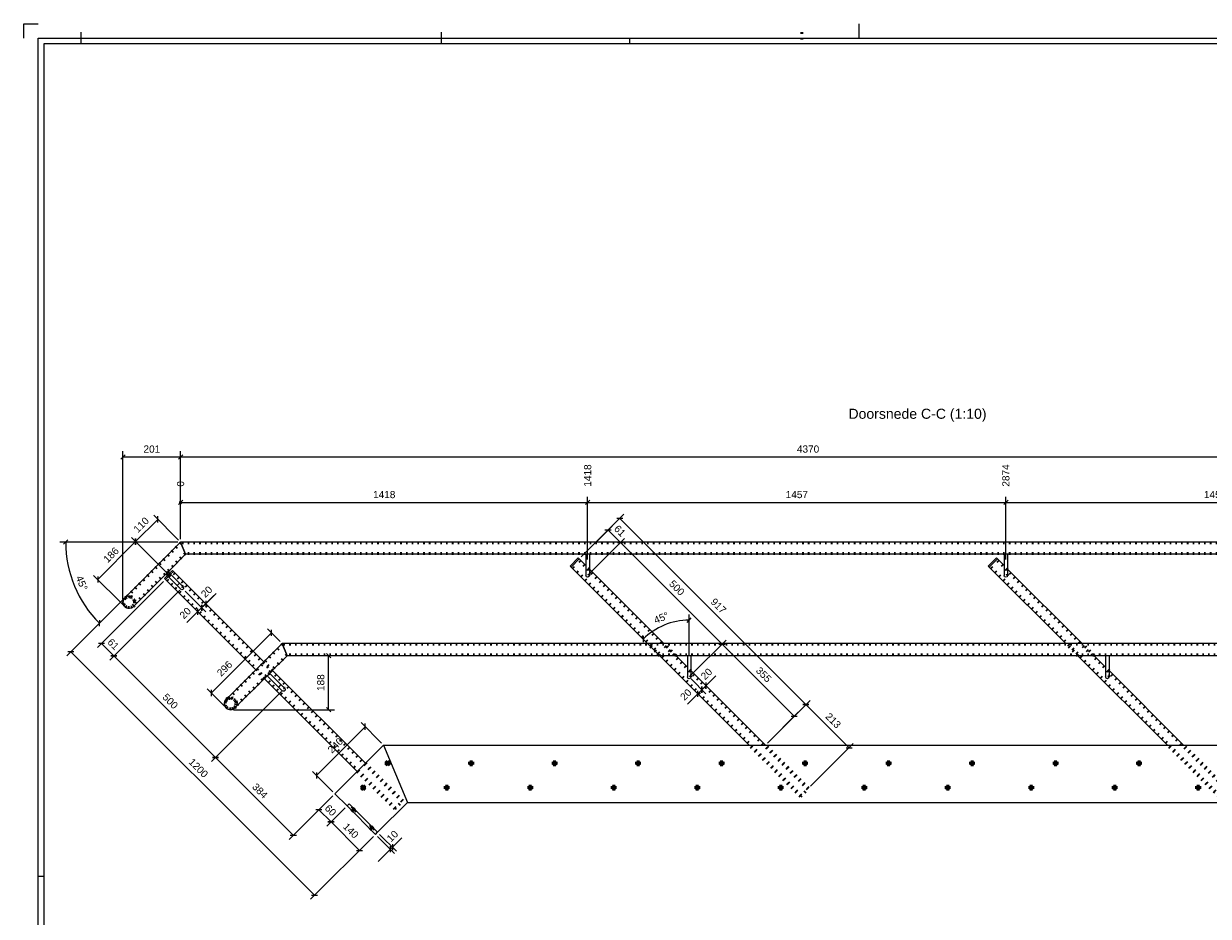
# Model space of a CAD drawing. Header units: millimetres. Extents: x -46 to 795, y -465 to 129.
# Tile 3 of 9: x -46 to 367, y -182 to 129. Entities that reach past the tile are written whole.
import ezdxf
from ezdxf.enums import TextEntityAlignment as Align

# ---------------------------------------------------------------- set-up
doc = ezdxf.new("R2010")
doc.units = ezdxf.units.MM
doc.linetypes.add('DOT', pattern=[2, 0.5, -1.5])
doc.linetypes.add('STRICHPUNKT2', pattern=[18.5, 10, -4, 0.5, -4])
doc.layers.get('0').update_dxf_attribs({"linetype": 'CONTINUOUS'})
for name, color, linetype in [('DIM49', 4, 'CONTINUOUS'), ('TXT_DIM49', 2, 'CONTINUOUS'), ('TXT_YELLOW', 2, 'CONTINUOUS')]:
    doc.layers.add(name, color=color, linetype=linetype)
doc.layers.add('LE_ALL', color=7, linetype='CONTINUOUS', lineweight=50)
doc.styles.add('ARIAL', font='arial.ttf')

# ---------------------------------------------------------------- blocks, each defined once
blk = doc.blocks.new('DINA1_00002', base_point=(-38.96, -457.66))
for p, q in [((245.04, 124.34), (245.04, 129.34)), ((-25.96, 122.34), (-25.96, 126.34)), ((99.54, 122.34), (99.54, 126.34)), ((165.04, 124.34), (165.04, 122.34)), ((-38.96, 122.34), (-38.96, -457.66)), ((788.04, 122.34), (-38.96, 122.34)), ((-40.96, -167.66), (-38.96, -167.66))]:
    blk.add_line(p, q)
for points in [[(-45.96, 124.34), (-45.96, 129.34), (-40.96, 129.34)], [(-40.96, -459.66), (-40.96, 124.34), (790.04, 124.34)]]:
    blk.add_lwpolyline(points)
at = {"layer": 'LE_ALL', "linetype": 'DOT'}
blk.add_line((225.04, 126.34), (225.04, 122.34), dxfattribs=at)
blk = doc.blocks.new('_ZBL0024_00001')
blk.add_blockref('DINA1_00002', (-38.96, -457.66))
blk = doc.blocks.new('Brede Strip 10x200_00441', base_point=(508.51, -136.13))
for p, q in [((79.39, -121.98), (516.41, -121.98)), ((79.39, -121.98), (87.68, -141.98)), ((87.68, -141.98), (508.12, -141.98))]:
    blk.add_line(p, q)
for centre in [(109.89, -128.35), (138.97, -128.35), (168.04, -128.35), (197.12, -128.35), (226.2, -128.35), (255.28, -128.35), (284.36, -128.35), (313.44, -128.35), (342.52, -128.35), (101.4, -136.83), (130.48, -136.83), (159.56, -136.83), (188.64, -136.83), (217.72, -136.83), (246.8, -136.83), (275.88, -136.83), (304.95, -136.83), (334.03, -136.83), (363.11, -136.83)]:
    blk.add_circle(centre, 0.7)
blk = doc.blocks.new('_00443', base_point=(109.89, -128.35))
at = {"layer": 'LE_ALL', "color": 1, "linetype": 'STRICHPUNKT2'}
for p, q in [((109.89, -128.35), (109.89, -127.35)), ((109.89, -128.35), (109.89, -127.35)), ((138.97, -128.35), (138.97, -127.35)), ((138.97, -128.35), (138.97, -127.35)), ((168.04, -128.35), (168.04, -127.35)), ((168.04, -128.35), (168.04, -127.35)), ((197.12, -128.35), (197.12, -127.35)), ((197.12, -128.35), (197.12, -127.35)), ((226.2, -128.35), (226.2, -127.35)), ((226.2, -128.35), (226.2, -127.35)), ((255.28, -128.35), (255.28, -127.35)), ((255.28, -128.35), (255.28, -127.35)), ((284.36, -128.35), (284.36, -127.35)), ((284.36, -128.35), (284.36, -127.35)), ((313.44, -128.35), (313.44, -127.35)), ((313.44, -128.35), (313.44, -127.35)), ((342.52, -128.35), (342.52, -127.35)), ((342.52, -128.35), (342.52, -127.35)), ((371.6, -128.35), (371.6, -127.35)), ((371.6, -128.35), (371.6, -127.35)), ((400.68, -128.35), (400.68, -127.35)), ((400.68, -128.35), (400.68, -127.35)), ((429.76, -128.35), (429.76, -127.35)), ((429.76, -128.35), (429.76, -127.35)), ((458.84, -128.35), (458.84, -127.35)), ((458.84, -128.35), (458.84, -127.35)), ((487.91, -128.35), (487.91, -127.35)), ((487.91, -128.35), (487.91, -127.35)), ((109.89, -128.35), (108.89, -128.35)), ((109.89, -128.35), (108.89, -128.35)), ((109.89, -128.35), (110.89, -128.35)), ((109.89, -128.35), (109.89, -129.35)), ((109.89, -128.35), (110.89, -128.35)), ((109.89, -128.35), (109.89, -129.35)), ((138.97, -128.35), (137.97, -128.35)), ((138.97, -128.35), (137.97, -128.35)), ((138.97, -128.35), (139.97, -128.35)), ((138.97, -128.35), (138.97, -129.35)), ((138.97, -128.35), (139.97, -128.35)), ((138.97, -128.35), (138.97, -129.35)), ((168.04, -128.35), (167.04, -128.35)), ((168.04, -128.35), (167.04, -128.35)), ((168.04, -128.35), (169.04, -128.35)), ((168.04, -128.35), (168.04, -129.35)), ((168.04, -128.35), (169.04, -128.35)), ((168.04, -128.35), (168.04, -129.35)), ((197.12, -128.35), (196.12, -128.35)), ((197.12, -128.35), (196.12, -128.35)), ((197.12, -128.35), (198.12, -128.35)), ((197.12, -128.35), (197.12, -129.35)), ((197.12, -128.35), (198.12, -128.35)), ((197.12, -128.35), (197.12, -129.35)), ((226.2, -128.35), (225.2, -128.35)), ((226.2, -128.35), (225.2, -128.35)), ((226.2, -128.35), (227.2, -128.35)), ((226.2, -128.35), (226.2, -129.35)), ((226.2, -128.35), (227.2, -128.35)), ((226.2, -128.35), (226.2, -129.35)), ((255.28, -128.35), (254.28, -128.35)), ((255.28, -128.35), (254.28, -128.35)), ((255.28, -128.35), (256.28, -128.35)), ((255.28, -128.35), (255.28, -129.35)), ((255.28, -128.35), (256.28, -128.35)), ((255.28, -128.35), (255.28, -129.35)), ((284.36, -128.35), (283.36, -128.35)), ((284.36, -128.35), (283.36, -128.35)), ((284.36, -128.35), (285.36, -128.35)), ((284.36, -128.35), (284.36, -129.35)), ((284.36, -128.35), (285.36, -128.35)), ((284.36, -128.35), (284.36, -129.35)), ((313.44, -128.35), (312.44, -128.35)), ((313.44, -128.35), (312.44, -128.35)), ((313.44, -128.35), (314.44, -128.35)), ((313.44, -128.35), (313.44, -129.35)), ((313.44, -128.35), (314.44, -128.35)), ((313.44, -128.35), (313.44, -129.35)), ((342.52, -128.35), (341.52, -128.35)), ((342.52, -128.35), (341.52, -128.35)), ((342.52, -128.35), (343.52, -128.35)), ((342.52, -128.35), (342.52, -129.35)), ((342.52, -128.35), (343.52, -128.35)), ((342.52, -128.35), (342.52, -129.35)), ((371.6, -128.35), (370.6, -128.35)), ((371.6, -128.35), (370.6, -128.35)), ((371.6, -128.35), (372.6, -128.35)), ((371.6, -128.35), (371.6, -129.35)), ((371.6, -128.35), (372.6, -128.35)), ((371.6, -128.35), (371.6, -129.35)), ((400.68, -128.35), (399.68, -128.35)), ((400.68, -128.35), (399.68, -128.35)), ((400.68, -128.35), (401.68, -128.35)), ((400.68, -128.35), (400.68, -129.35)), ((400.68, -128.35), (401.68, -128.35)), ((400.68, -128.35), (400.68, -129.35)), ((429.76, -128.35), (428.76, -128.35)), ((429.76, -128.35), (428.76, -128.35)), ((429.76, -128.35), (430.76, -128.35)), ((429.76, -128.35), (429.76, -129.35)), ((429.76, -128.35), (430.76, -128.35)), ((429.76, -128.35), (429.76, -129.35)), ((458.84, -128.35), (457.84, -128.35)), ((458.84, -128.35), (457.84, -128.35)), ((458.84, -128.35), (459.84, -128.35)), ((458.84, -128.35), (458.84, -129.35)), ((458.84, -128.35), (459.84, -128.35)), ((458.84, -128.35), (458.84, -129.35)), ((487.91, -128.35), (486.91, -128.35)), ((487.91, -128.35), (486.91, -128.35)), ((487.91, -128.35), (488.91, -128.35)), ((487.91, -128.35), (487.91, -129.35)), ((487.91, -128.35), (488.91, -128.35)), ((487.91, -128.35), (487.91, -129.35)), ((101.4, -136.83), (101.4, -135.83)), ((101.4, -136.83), (101.4, -135.83)), ((130.48, -136.83), (130.48, -135.83)), ((130.48, -136.83), (130.48, -135.83)), ((159.56, -136.83), (159.56, -135.83)), ((159.56, -136.83), (159.56, -135.83)), ((188.64, -136.83), (188.64, -135.83)), ((188.64, -136.83), (188.64, -135.83)), ((217.72, -136.83), (217.72, -135.83)), ((217.72, -136.83), (217.72, -135.83)), ((246.8, -136.83), (246.8, -135.83)), ((246.8, -136.83), (246.8, -135.83)), ((275.88, -136.83), (275.88, -135.83)), ((275.88, -136.83), (275.88, -135.83)), ((304.95, -136.83), (304.95, -135.83)), ((304.95, -136.83), (304.95, -135.83)), ((334.03, -136.83), (334.03, -135.83)), ((334.03, -136.83), (334.03, -135.83)), ((363.11, -136.83), (363.11, -135.83)), ((363.11, -136.83), (363.11, -135.83)), ((392.19, -136.83), (392.19, -135.83)), ((392.19, -136.83), (392.19, -135.83)), ((421.27, -136.83), (421.27, -135.83)), ((421.27, -136.83), (421.27, -135.83)), ((450.35, -136.83), (450.35, -135.83)), ((450.35, -136.83), (450.35, -135.83)), ((479.43, -136.83), (479.43, -135.83)), ((479.43, -136.83), (479.43, -135.83)), ((508.51, -136.83), (508.51, -135.83)), ((508.51, -136.83), (508.51, -135.83)), ((101.4, -136.83), (100.4, -136.83)), ((101.4, -136.83), (100.4, -136.83)), ((101.4, -136.83), (102.4, -136.83)), ((101.4, -136.83), (101.4, -137.83)), ((101.4, -136.83), (102.4, -136.83)), ((101.4, -136.83), (101.4, -137.83)), ((130.48, -136.83), (129.48, -136.83)), ((130.48, -136.83), (129.48, -136.83)), ((130.48, -136.83), (131.48, -136.83)), ((130.48, -136.83), (130.48, -137.83)), ((130.48, -136.83), (131.48, -136.83)), ((130.48, -136.83), (130.48, -137.83)), ((159.56, -136.83), (158.56, -136.83)), ((159.56, -136.83), (158.56, -136.83)), ((159.56, -136.83), (160.56, -136.83)), ((159.56, -136.83), (159.56, -137.83)), ((159.56, -136.83), (160.56, -136.83)), ((159.56, -136.83), (159.56, -137.83)), ((188.64, -136.83), (187.64, -136.83)), ((188.64, -136.83), (187.64, -136.83)), ((188.64, -136.83), (189.64, -136.83)), ((188.64, -136.83), (188.64, -137.83)), ((188.64, -136.83), (189.64, -136.83)), ((188.64, -136.83), (188.64, -137.83)), ((217.72, -136.83), (216.72, -136.83)), ((217.72, -136.83), (216.72, -136.83)), ((217.72, -136.83), (218.72, -136.83)), ((217.72, -136.83), (217.72, -137.83)), ((217.72, -136.83), (218.72, -136.83)), ((217.72, -136.83), (217.72, -137.83)), ((246.8, -136.83), (245.8, -136.83)), ((246.8, -136.83), (245.8, -136.83)), ((246.8, -136.83), (247.8, -136.83)), ((246.8, -136.83), (246.8, -137.83)), ((246.8, -136.83), (247.8, -136.83)), ((246.8, -136.83), (246.8, -137.83)), ((275.88, -136.83), (274.88, -136.83)), ((275.88, -136.83), (274.88, -136.83)), ((275.88, -136.83), (276.88, -136.83)), ((275.88, -136.83), (275.88, -137.83)), ((275.88, -136.83), (276.88, -136.83)), ((275.88, -136.83), (275.88, -137.83)), ((304.95, -136.83), (303.95, -136.83)), ((304.95, -136.83), (303.95, -136.83)), ((304.95, -136.83), (305.95, -136.83)), ((304.95, -136.83), (304.95, -137.83)), ((304.95, -136.83), (305.95, -136.83)), ((304.95, -136.83), (304.95, -137.83)), ((334.03, -136.83), (333.03, -136.83)), ((334.03, -136.83), (333.03, -136.83)), ((334.03, -136.83), (335.03, -136.83)), ((334.03, -136.83), (334.03, -137.83)), ((334.03, -136.83), (335.03, -136.83)), ((334.03, -136.83), (334.03, -137.83)), ((363.11, -136.83), (362.11, -136.83)), ((363.11, -136.83), (362.11, -136.83)), ((363.11, -136.83), (364.11, -136.83)), ((363.11, -136.83), (363.11, -137.83)), ((363.11, -136.83), (364.11, -136.83)), ((363.11, -136.83), (363.11, -137.83)), ((392.19, -136.83), (391.19, -136.83)), ((392.19, -136.83), (391.19, -136.83)), ((392.19, -136.83), (393.19, -136.83)), ((392.19, -136.83), (392.19, -137.83)), ((392.19, -136.83), (393.19, -136.83)), ((392.19, -136.83), (392.19, -137.83)), ((421.27, -136.83), (420.27, -136.83)), ((421.27, -136.83), (420.27, -136.83)), ((421.27, -136.83), (422.27, -136.83)), ((421.27, -136.83), (421.27, -137.83)), ((421.27, -136.83), (422.27, -136.83)), ((421.27, -136.83), (421.27, -137.83)), ((450.35, -136.83), (449.35, -136.83)), ((450.35, -136.83), (449.35, -136.83)), ((450.35, -136.83), (451.35, -136.83)), ((450.35, -136.83), (450.35, -137.83)), ((450.35, -136.83), (451.35, -136.83)), ((450.35, -136.83), (450.35, -137.83)), ((479.43, -136.83), (478.43, -136.83)), ((479.43, -136.83), (478.43, -136.83)), ((479.43, -136.83), (480.43, -136.83)), ((479.43, -136.83), (479.43, -137.83)), ((479.43, -136.83), (480.43, -136.83)), ((479.43, -136.83), (479.43, -137.83)), ((508.51, -136.83), (507.51, -136.83)), ((508.51, -136.83), (507.51, -136.83)), ((508.51, -136.83), (509.51, -136.83)), ((508.51, -136.83), (508.51, -137.83)), ((508.51, -136.83), (509.51, -136.83)), ((508.51, -136.83), (508.51, -137.83))]:
    blk.add_line(p, q, dxfattribs=at)
blk = doc.blocks.new('_00442')
blk.add_blockref('_00443', (109.89, -128.35))
blk = doc.blocks.new('Brede Strip 10x200_00440')
for name, p in [('Brede Strip 10x200_00441', (508.51, -136.13)), ('_00442', (0, 0))]:
    blk.add_blockref(name, p)
blk = doc.blocks.new('_D71', base_point=(58.66, -144.24))
at = {"layer": 'DIM49', "color": 1}
for p, q in [((61.72, -139.66), (55.42, -145.96)), ((65.96, -143.9), (59.66, -150.2)), ((57.89, -144.54), (55.77, -144.54)), ((56.83, -144.54), (61.08, -148.78)), ((60.02, -148.78), (62.14, -148.78))]:
    blk.add_line(p, q, dxfattribs=at)
at = {"layer": 'TXT_DIM49', "style": 'ARIAL'}
blk.add_text('60', height=2.5, rotation=314.9999, dxfattribs=at).set_placement((58.66, -144.24))
blk = doc.blocks.new('_D72', base_point=(65.05, -150.64))
at = {"layer": 'DIM49', "color": 1}
for p, q in [((65.96, -143.9), (59.66, -150.2)), ((62.14, -148.78), (60.02, -148.78)), ((61.08, -148.78), (70.98, -158.68)), ((75.86, -153.8), (69.56, -160.1)), ((69.92, -158.68), (72.04, -158.68))]:
    blk.add_line(p, q, dxfattribs=at)
at = {"layer": 'TXT_DIM49', "style": 'ARIAL'}
blk.add_text('140', height=2.5, rotation=314.9999, dxfattribs=at).set_placement((65.05, -150.64))
blk = doc.blocks.new('_D73', base_point=(61.42, -125.06))
at = {"layer": 'DIM49', "color": 1}
for p, q in [((78.69, -121.28), (71.59, -114.18)), ((73.01, -116.66), (73.01, -114.54)), ((56.04, -132.57), (73.01, -115.6)), ((61.72, -138.25), (54.62, -131.15)), ((56.04, -131.51), (56.04, -133.63))]:
    blk.add_line(p, q, dxfattribs=at)
at = {"layer": 'TXT_DIM49', "style": 'ARIAL'}
blk.add_text('240', height=2.5, rotation=45.0001, dxfattribs=at).set_placement((61.42, -125.06))
blk = doc.blocks.new('Brede Strip 10x200_00445', base_point=(80.31, -127.85))
for p, q in [((62.42, -138.95), (79.39, -121.98)), ((79.39, -121.98), (87.68, -141.98)), ((62.42, -138.95), (66.66, -143.2)), ((77.27, -152.39), (87.68, -141.98))]:
    blk.add_line(p, q)
for centre in [(80.81, -128.35), (72.32, -136.83)]:
    blk.add_circle(centre, 0.7)
for name, p in [('_D73', (61.42, -125.06)), ('_D71', (58.66, -144.24)), ('_D72', (65.05, -150.64))]:
    blk.add_blockref(name, p)
blk = doc.blocks.new('_00447', base_point=(72.32, -136.83))
at = {"layer": 'LE_ALL', "color": 1, "linetype": 'STRICHPUNKT2'}
for p, q in [((80.81, -128.35), (80.1, -127.64)), ((80.81, -128.35), (80.1, -127.64)), ((80.81, -128.35), (81.51, -127.64)), ((80.81, -128.35), (81.51, -127.64)), ((80.81, -128.35), (80.1, -129.05)), ((80.81, -128.35), (80.1, -129.05)), ((80.81, -128.35), (81.51, -129.05)), ((80.81, -128.35), (81.51, -129.05)), ((72.32, -136.83), (71.61, -136.13)), ((72.32, -136.83), (71.61, -136.13)), ((72.32, -136.83), (73.03, -136.13)), ((72.32, -136.83), (73.03, -136.13)), ((72.32, -136.83), (71.61, -137.54)), ((72.32, -136.83), (71.61, -137.54)), ((72.32, -136.83), (73.03, -137.54)), ((72.32, -136.83), (73.03, -137.54))]:
    blk.add_line(p, q, dxfattribs=at)
blk = doc.blocks.new('_00446')
blk.add_blockref('_00447', (72.32, -136.83))
blk = doc.blocks.new('Brede Strip 10x200_00444')
for name, p in [('Brede Strip 10x200_00445', (80.31, -127.85)), ('_00446', (0, 0))]:
    blk.add_blockref(name, p)
blk = doc.blocks.new('_D74', base_point=(11.27, -128.11))
at = {"layer": 'DIM49', "color": 1}
for p, q in [((-11.29, -71.25), (-30.92, -90.87)), ((-28.44, -89.46), (-30.56, -89.46)), ((55.35, -174.31), (-29.5, -89.46)), ((75.86, -153.8), (53.94, -175.72)), ((54.29, -174.31), (56.41, -174.31))]:
    blk.add_line(p, q, dxfattribs=at)
at = {"layer": 'TXT_DIM49', "style": 'ARIAL'}
blk.add_text('1200', height=2.5, rotation=314.9999, dxfattribs=at).set_placement((11.27, -128.11))
blk = doc.blocks.new('_D75', base_point=(81.98, -155.98))
at = {"layer": 'DIM49', "color": 1}
for p, q in [((77.27, -153.8), (83.19, -159.72)), ((77.53, -162.55), (85.75, -154.33)), ((77.98, -153.1), (83.9, -159.01)), ((82.48, -156.54), (82.48, -158.66)), ((81.78, -159.37), (81.78, -157.25))]:
    blk.add_line(p, q, dxfattribs=at)
at = {"layer": 'TXT_DIM49', "style": 'ARIAL'}
blk.add_text('10', height=2.5, rotation=45.0001, dxfattribs=at).set_placement((81.98, -155.98))
blk = doc.blocks.new('Strip 80x10_00449', base_point=(75.01, -150.13))
for p, q in [((67.37, -142.49), (66.66, -143.2)), ((66.66, -143.2), (76.56, -153.1)), ((67.37, -142.49), (77.27, -152.39)), ((76.56, -153.1), (77.27, -152.39))]:
    blk.add_line(p, q)
at = {"layer": 'LE_ALL', "color": 3, "linetype": 'DOT'}
for p, q in [((68.64, -143.76), (67.94, -144.47)), ((69.63, -144.75), (68.93, -145.46)), ((75.01, -150.13), (74.3, -150.83)), ((76, -151.12), (75.29, -151.82))]:
    blk.add_line(p, q, dxfattribs=at)
for name, p in [('_D74', (11.27, -128.11)), ('_D75', (81.98, -155.98))]:
    blk.add_blockref(name, p)
blk = doc.blocks.new('_00451', base_point=(75.72, -150.41))
at = {"layer": 'LE_ALL', "color": 1, "linetype": 'STRICHPUNKT2'}
for p, q in [((69.35, -144.04), (68.22, -145.18)), ((75.72, -150.41), (74.58, -151.54))]:
    blk.add_line(p, q, dxfattribs=at)
blk = doc.blocks.new('_00450')
blk.add_blockref('_00451', (75.72, -150.41))
blk = doc.blocks.new('Strip 80x10_00448')
for name, p in [('Strip 80x10_00449', (75.01, -150.13)), ('_00450', (0, 0))]:
    blk.add_blockref(name, p)
blk = doc.blocks.new('_D82', base_point=(-27.89, -63.59))
at = {"layer": 'DIM49', "color": 1}
for p, q in [((7.68, -51.27), (-33.32, -51.27)), ((-32.06, -52.03), (-30.58, -50.51)), ((-19.59, -78.5), (-19.62, -80.62))]:
    blk.add_line(p, q, dxfattribs=at)
blk.add_ellipse((8.68, -51.27), major_axis=(-26.64, -29.84), ratio=1, start_param=5.441321, end_param=6.22672, dxfattribs=at)
at = {"layer": 'TXT_DIM49', "style": 'ARIAL'}
for s, p in [('45', (-27.89, -63.59)), ('°', (-26.42, -67.14))]:
    blk.add_text(s, height=2.5, rotation=292.4998, dxfattribs=at).set_placement(p)
blk = doc.blocks.new('Constructie buis 42.4x2.6_00458', base_point=(445.7, -51.53))
for p in [(8.68, -51.27), (445.7, -55.51)]:
    blk.add_line(p, (10.44, -55.51))
blk.add_lwpolyline([(445.7, -55.51), (445.7, -51.27), (8.68, -51.27)])
at = {"layer": 'LE_ALL', "color": 3, "linetype": 'DOT'}
for p, q in [((445.7, -51.53), (8.79, -51.53)), ((445.7, -55.25), (10.33, -55.25))]:
    blk.add_line(p, q, dxfattribs=at)
blk.add_blockref('_D82', (-27.89, -63.59))
blk = doc.blocks.new('Constructie buis 42.4x2.6_00457')
blk.add_blockref('Constructie buis 42.4x2.6_00458', (445.7, -51.53))
blk = doc.blocks.new('_D83', base_point=(151.7, -31.97))
at = {"layer": 'DIM49', "color": 1}
for p, q in [((149.7, -38.22), (151.2, -36.72)), ((150.45, -57.31), (150.45, -35.47)), ((8.68, -37.47), (150.45, -37.47))]:
    blk.add_line(p, q, dxfattribs=at)
at = {"layer": 'TXT_DIM49', "style": 'ARIAL'}
blk.add_text('1418', height=2.5, rotation=90.0002, dxfattribs=at).set_placement((151.7, -31.97))
blk = doc.blocks.new('_D84', base_point=(297.37, -31.97))
at = {"layer": 'DIM49', "color": 1}
for p, q in [((295.37, -38.22), (296.87, -36.72)), ((296.12, -57.31), (296.12, -35.47)), ((8.68, -37.47), (296.12, -37.47))]:
    blk.add_line(p, q, dxfattribs=at)
at = {"layer": 'TXT_DIM49', "style": 'ARIAL'}
blk.add_text('2874', height=2.5, rotation=90.0002, dxfattribs=at).set_placement((297.37, -31.97))
blk = doc.blocks.new('_D85', base_point=(443.03, -31.97))
at = {"layer": 'DIM49', "color": 1}
blk.add_line((8.68, -37.47), (441.78, -37.47), dxfattribs=at)
blk = doc.blocks.new('_D86', base_point=(446.95, -31.97))
at = {"layer": 'DIM49', "color": 1}
blk.add_line((8.68, -37.47), (445.7, -37.47), dxfattribs=at)
blk = doc.blocks.new('_D87', base_point=(9.93, -31.97))
at = {"layer": 'DIM49', "color": 1}
for p, q in [((8.68, -50.27), (8.68, -35.47)), ((9.05, -37.55), (8.32, -37.55)), ((9.03, -37.35), (8.33, -37.35)), ((8.43, -37.75), (8.93, -37.75)), ((8.87, -37.15), (8.5, -37.15))]:
    blk.add_line(p, q, dxfattribs=at)
blk.add_lwpolyline([(8.32, -37.57), (8.36, -37.66), (8.42, -37.74), (8.49, -37.8), (8.59, -37.84), (8.68, -37.85), (8.78, -37.84), (8.87, -37.8), (8.95, -37.74), (9.01, -37.66), (9.04, -37.57), (9.06, -37.47), (9.04, -37.38), (9.01, -37.29), (8.95, -37.21), (8.87, -37.15), (8.78, -37.11), (8.68, -37.1), (8.59, -37.11), (8.49, -37.15), (8.42, -37.21), (8.36, -37.29), (8.32, -37.38), (8.31, -37.47)], close=True, dxfattribs=at)
at = {"layer": 'TXT_DIM49', "style": 'ARIAL'}
blk.add_text('0', height=2.5, rotation=90.0002, dxfattribs=at).set_placement((9.93, -31.97))
blk = doc.blocks.new('_D88', base_point=(75.73, -35.97))
at = {"layer": 'DIM49', "color": 1}
for p, q in [((9.43, -36.72), (7.93, -38.22)), ((8.68, -50.27), (8.68, -35.47)), ((149.7, -38.22), (151.2, -36.72)), ((150.45, -57.31), (150.45, -35.47)), ((8.68, -37.47), (150.45, -37.47))]:
    blk.add_line(p, q, dxfattribs=at)
at = {"layer": 'TXT_DIM49', "style": 'ARIAL'}
blk.add_text('1418', height=2.5, dxfattribs=at).set_placement((75.73, -35.97))
blk = doc.blocks.new('_D89', base_point=(219.44, -35.97))
at = {"layer": 'DIM49', "color": 1}
for p, q in [((151.2, -36.72), (149.7, -38.22)), ((150.45, -57.31), (150.45, -35.47)), ((295.37, -38.22), (296.87, -36.72)), ((296.12, -57.31), (296.12, -35.47)), ((150.45, -37.47), (296.12, -37.47))]:
    blk.add_line(p, q, dxfattribs=at)
at = {"layer": 'TXT_DIM49', "style": 'ARIAL'}
blk.add_text('1457', height=2.5, dxfattribs=at).set_placement((219.44, -35.97))
blk = doc.blocks.new('_D90', base_point=(365.11, -35.97))
at = {"layer": 'DIM49', "color": 1}
for p, q in [((296.87, -36.72), (295.37, -38.22)), ((296.12, -57.31), (296.12, -35.47)), ((441.03, -38.22), (442.53, -36.72)), ((441.78, -57.31), (441.78, -35.47)), ((296.12, -37.47), (441.78, -37.47))]:
    blk.add_line(p, q, dxfattribs=at)
at = {"layer": 'TXT_DIM49', "style": 'ARIAL'}
blk.add_text('1457', height=2.5, dxfattribs=at).set_placement((365.11, -35.97))
blk = doc.blocks.new('Constructie buis 42.4x2.6_00460', base_point=(481.05, -86.89))
for p in [(44.04, -86.63), (481.05, -90.87)]:
    blk.add_line(p, (45.79, -90.87))
blk.add_lwpolyline([(481.05, -90.87), (481.05, -86.63), (44.04, -86.63)])
at = {"layer": 'LE_ALL', "color": 3, "linetype": 'DOT'}
for p, q in [((481.05, -86.89), (44.15, -86.89)), ((481.05, -90.61), (45.69, -90.61))]:
    blk.add_line(p, q, dxfattribs=at)
for name, p in [('_D84', (297.37, -31.97)), ('_D83', (151.7, -31.97)), ('_D86', (446.95, -31.97)), ('_D85', (443.03, -31.97)), ('_D87', (9.93, -31.97)), ('_D88', (75.73, -35.97)), ('_D89', (219.44, -35.97)), ('_D90', (365.11, -35.97))]:
    blk.add_blockref(name, p)
blk = doc.blocks.new('Constructie buis 42.4x2.6_00459')
blk.add_blockref('Constructie buis 42.4x2.6_00460', (481.05, -86.89))
blk = doc.blocks.new('_D92', base_point=(-4.23, -20.11))
at = {"layer": 'DIM49', "color": 1}
for p, q in [((-11.38, -71.22), (-11.38, -19.61)), ((8.68, -50.27), (8.68, -19.61)), ((-10.63, -20.86), (-12.13, -22.36)), ((-11.38, -21.61), (8.68, -21.61)), ((7.93, -22.36), (9.43, -20.86))]:
    blk.add_line(p, q, dxfattribs=at)
at = {"layer": 'TXT_DIM49', "style": 'ARIAL'}
blk.add_text('201', height=2.5, dxfattribs=at).set_placement((-4.23, -20.11))
blk = doc.blocks.new('_D93', base_point=(223.35, -20.11))
at = {"layer": 'DIM49', "color": 1}
for p, q in [((8.68, -50.27), (8.68, -19.61)), ((9.43, -20.86), (7.93, -22.36)), ((8.68, -21.61), (445.7, -21.61))]:
    blk.add_line(p, q, dxfattribs=at)
at = {"layer": 'TXT_DIM49', "style": 'ARIAL'}
blk.add_text('4370', height=2.5, dxfattribs=at).set_placement((223.35, -20.11))
blk = doc.blocks.new('_D95', base_point=(-16.69, -58.69))
at = {"layer": 'DIM49', "color": 1}
for p, q in [((-20.18, -64.3), (-7, -51.12)), ((5.19, -63.31), (-8.42, -49.71)), ((-7, -52.18), (-7, -50.06)), ((-11.47, -73.01), (-21.59, -62.89)), ((-20.18, -63.24), (-20.18, -65.36))]:
    blk.add_line(p, q, dxfattribs=at)
at = {"layer": 'TXT_DIM49', "style": 'ARIAL'}
blk.add_text('186', height=2.5, rotation=45.0001, dxfattribs=at).set_placement((-16.69, -58.69))
blk = doc.blocks.new('_D96', base_point=(-6.21, -48.22))
at = {"layer": 'DIM49', "color": 1}
for p, q in [((-7, -51.12), (0.77, -43.36)), ((7.97, -50.57), (-0.65, -41.94)), ((0.77, -44.42), (0.77, -42.3)), ((5.19, -63.31), (-8.42, -49.71)), ((-7, -50.06), (-7, -52.18))]:
    blk.add_line(p, q, dxfattribs=at)
at = {"layer": 'TXT_DIM49', "style": 'ARIAL'}
blk.add_text('110', height=2.5, rotation=45.0001, dxfattribs=at).set_placement((-6.21, -48.22))
blk = doc.blocks.new('Constructie buis 42.4x2.6_00462', base_point=(-7.95, -73.53))
blk.add_line((3.49, -62.46), (-7.77, -73.72))
for points in [[(10.44, -55.51), (8.68, -51.27), (-10.76, -70.72)], [(10.44, -55.51), (4.34, -61.61)]]:
    blk.add_lwpolyline(points)
blk.add_arc((-9.26, -72.22), 2.12, 135, -45)
at = {"layer": 'LE_ALL', "color": 3, "linetype": 'DOT'}
for p, q in [((10.33, -55.25), (-7.95, -73.53)), ((4.34, -61.61), (3.49, -62.46))]:
    blk.add_line(p, q, dxfattribs=at)
blk.add_lwpolyline([(8.79, -51.53), (-10.58, -70.9, -1), (-7.95, -73.53)], format="xyb", dxfattribs=at)
for radius, start, end in [(2.12, -45, 135), (1.86, 135, -45)]:
    blk.add_arc((-9.26, -72.22), radius, start, end, dxfattribs=at)
for name, p in [('_D92', (-4.23, -20.11)), ('_D93', (223.35, -20.11)), ('_D96', (-6.21, -48.22)), ('_D95', (-16.69, -58.69))]:
    blk.add_blockref(name, p)
blk = doc.blocks.new('Constructie buis 42.4x2.6_00461')
blk.add_blockref('Constructie buis 42.4x2.6_00462', (-7.95, -73.53))
blk = doc.blocks.new('_D97', base_point=(22.82, -98.31))
at = {"layer": 'DIM49', "color": 1}
for p, q in [((43.33, -85.92), (38.92, -81.51)), ((40.33, -83.98), (40.33, -81.86)), ((19.39, -103.86), (40.33, -82.92)), ((23.88, -108.36), (17.97, -102.45)), ((19.39, -102.8), (19.39, -104.93))]:
    blk.add_line(p, q, dxfattribs=at)
at = {"layer": 'TXT_DIM49', "style": 'ARIAL'}
blk.add_text('296', height=2.5, rotation=45.0001, dxfattribs=at).set_placement((22.82, -98.31))
blk = doc.blocks.new('_D98', base_point=(58.75, -103.16))
at = {"layer": 'DIM49', "color": 1}
for p, q in [((61, -91.62), (59.5, -90.12)), ((60.25, -109.69), (60.25, -90.87)), ((27.09, -109.69), (62.25, -109.69)), ((59.5, -108.94), (61, -110.44))]:
    blk.add_line(p, q, dxfattribs=at)
at = {"layer": 'TXT_DIM49', "style": 'ARIAL'}
blk.add_text('188', height=2.5, rotation=90.0002, dxfattribs=at).set_placement((58.75, -103.16))
blk = doc.blocks.new('Constructie buis 42.4x2.6_00464', base_point=(27.41, -108.89))
blk.add_line((38.84, -97.82), (27.59, -109.07))
for points in [[(45.79, -90.87), (44.04, -86.63), (24.59, -106.07)], [(45.79, -90.87), (39.69, -96.97)]]:
    blk.add_lwpolyline(points)
blk.add_arc((26.09, -107.57), 2.12, 135, -45)
at = {"layer": 'LE_ALL', "color": 3, "linetype": 'DOT'}
for p, q in [((45.69, -90.61), (27.41, -108.89)), ((39.69, -96.97), (38.84, -97.82))]:
    blk.add_line(p, q, dxfattribs=at)
blk.add_lwpolyline([(44.15, -86.89), (24.78, -106.26, -1), (27.41, -108.89)], format="xyb", dxfattribs=at)
for radius, start, end in [(1.86, 135, -45), (2.12, -45, 135)]:
    blk.add_arc((26.09, -107.57), radius, start, end, dxfattribs=at)
for name, p in [('_D97', (22.82, -98.31)), ('_D98', (58.75, -103.16))]:
    blk.add_blockref(name, p)
blk = doc.blocks.new('Constructie buis 42.4x2.6_00463')
blk.add_blockref('Constructie buis 42.4x2.6_00464', (27.41, -108.89))
blk = doc.blocks.new('Koker 40x40x4 EN 10219-2_00467', base_point=(85.84, -141.7))
for p, q in [((37.68, -92.98), (6.22, -61.51)), ((4.38, -63.35), (3.39, -64.34)), ((34.86, -95.81), (3.39, -64.34))]:
    blk.add_line(p, q)
for points in [[(6.22, -61.51), (5.23, -62.5)], [(70.21, -131.16), (37.85, -98.81)], [(73.04, -128.34), (40.68, -95.98)]]:
    blk.add_lwpolyline(points)
at = {"layer": 'LE_ALL', "color": 3, "linetype": 'DOT'}
for p, q in [((85.84, -141.7), (5.94, -61.8)), ((83.58, -143.96), (3.67, -64.06)), ((5.23, -62.5), (4.38, -63.35)), ((40.68, -95.98), (37.68, -92.98)), ((37.85, -98.81), (34.86, -95.81)), ((83.29, -144.25), (86.12, -141.42))]:
    blk.add_line(p, q, dxfattribs=at)
for points in [[(83.29, -144.25), (70.21, -131.16)], [(86.12, -141.42), (73.04, -128.34)]]:
    blk.add_lwpolyline(points, dxfattribs=at)
blk = doc.blocks.new('Koker 40x40x4 EN 10219-2_00466')
blk.add_blockref('Koker 40x40x4 EN 10219-2_00467', (85.84, -141.7))
blk = doc.blocks.new('_D107', base_point=(-17.01, -86.37))
at = {"layer": 'DIM49', "color": 1}
for p, q in [((2.68, -65.05), (-20.3, -88.03)), ((8.44, -67.98), (-15.96, -92.37)), ((-17.82, -86.62), (-19.95, -86.62)), ((-18.88, -86.62), (-14.54, -90.96)), ((-15.6, -90.96), (-13.48, -90.96))]:
    blk.add_line(p, q, dxfattribs=at)
at = {"layer": 'TXT_DIM49', "style": 'ARIAL'}
blk.add_text('61', height=2.5, rotation=314.9999, dxfattribs=at).set_placement((-17.01, -86.37))
blk = doc.blocks.new('_D108', base_point=(2.16, -105.54))
at = {"layer": 'DIM49', "color": 1}
for p, q in [((8.44, -67.98), (-15.96, -92.37)), ((-13.48, -90.96), (-15.6, -90.96)), ((-14.54, -90.96), (20.81, -126.31)), ((43.79, -103.33), (19.4, -127.73)), ((19.75, -126.31), (21.87, -126.31))]:
    blk.add_line(p, q, dxfattribs=at)
at = {"layer": 'TXT_DIM49', "style": 'ARIAL'}
blk.add_text('500', height=2.5, rotation=314.9999, dxfattribs=at).set_placement((2.16, -105.54))
blk = doc.blocks.new('_D109', base_point=(33.4, -136.78))
at = {"layer": 'DIM49', "color": 1}
for p, q in [((43.79, -103.33), (19.4, -127.73)), ((21.87, -126.31), (19.75, -126.31)), ((20.81, -126.31), (47.94, -153.44)), ((61.72, -139.66), (46.52, -154.85)), ((46.88, -153.44), (49, -153.44))]:
    blk.add_line(p, q, dxfattribs=at)
at = {"layer": 'TXT_DIM49', "style": 'ARIAL'}
blk.add_text('384', height=2.5, rotation=314.9999, dxfattribs=at).set_placement((33.4, -136.78))
blk = doc.blocks.new('_D110', base_point=(17.27, -70.84))
at = {"layer": 'DIM49', "color": 1}
for p, q in [((10.28, -68.4), (17.47, -75.59)), ((21.05, -69.18), (11.81, -78.42)), ((16.05, -75.24), (16.05, -73.12)), ((17.47, -71.7), (17.47, -73.82))]:
    blk.add_line(p, q, dxfattribs=at)
at = {"layer": 'TXT_DIM49', "style": 'ARIAL'}
blk.add_text('20', height=2.5, rotation=45.0001, dxfattribs=at).set_placement((17.27, -70.84))
blk = doc.blocks.new('_D111', base_point=(9.84, -78.27))
at = {"layer": 'DIM49', "color": 1}
for p, q in [((10.28, -68.4), (17.47, -75.59)), ((20.3, -69.94), (10.9, -79.33)), ((16.05, -73.12), (16.05, -75.24)), ((14.64, -76.65), (14.64, -74.53))]:
    blk.add_line(p, q, dxfattribs=at)
at = {"layer": 'TXT_DIM49', "style": 'ARIAL'}
blk.add_text('20', height=2.5, rotation=45.0001, dxfattribs=at).set_placement((9.84, -78.27))
blk = doc.blocks.new('Massieve as 12_00469', base_point=(8.72, -67.69))
for p, q in [((4.34, -61.61), (3.49, -62.46)), ((3.49, -62.46), (7.45, -66.42)), ((8.3, -65.57), (7.45, -66.42)), ((7.45, -66.42), (8.72, -67.69))]:
    blk.add_line(p, q)
blk.add_lwpolyline([(4.34, -61.61), (8.3, -65.57), (9.57, -66.85, -1), (8.72, -67.69)], format="xyb")
at = {"layer": 'LE_ALL', "color": 3, "linetype": 'DOT'}
blk.add_arc((9.15, -67.27), 0.6, 45, -135, dxfattribs=at)
for name, p in [('_D107', (-17.01, -86.37)), ('_D108', (2.16, -105.54)), ('_D111', (9.84, -78.27)), ('_D110', (17.27, -70.84)), ('_D109', (33.4, -136.78))]:
    blk.add_blockref(name, p)
blk = doc.blocks.new('Massieve as 12_00468')
blk.add_blockref('Massieve as 12_00469', (8.72, -67.69))
blk = doc.blocks.new('Strip 40x5_00471', base_point=(4.87, -62.15))
for p, q in [((4.87, -62.15), (5.86, -61.16)), ((5.23, -62.5), (6.22, -61.51)), ((6.22, -61.51), (5.86, -61.16)), ((3.04, -63.99), (3.39, -64.34))]:
    blk.add_line(p, q)
for points in [[(3.04, -63.99), (4.03, -63)], [(3.39, -64.34), (4.38, -63.35)]]:
    blk.add_lwpolyline(points)
at = {"layer": 'LE_ALL', "color": 3, "linetype": 'DOT'}
for p, q in [((4.03, -63), (4.87, -62.15)), ((4.38, -63.35), (5.23, -62.5))]:
    blk.add_line(p, q, dxfattribs=at)
blk = doc.blocks.new('Strip 40x5_00470')
blk.add_blockref('Strip 40x5_00471', (4.87, -62.15))
blk = doc.blocks.new('Massieve as 12_00473', base_point=(44.08, -103.05))
for p, q in [((39.69, -96.97), (38.84, -97.82)), ((38.84, -97.82), (42.8, -101.78)), ((43.65, -100.93), (42.8, -101.78)), ((42.8, -101.78), (44.08, -103.05))]:
    blk.add_line(p, q)
blk.add_lwpolyline([(39.69, -96.97), (43.65, -100.93), (44.93, -102.2, -1), (44.08, -103.05)], format="xyb")
at = {"layer": 'LE_ALL', "color": 3, "linetype": 'DOT'}
blk.add_arc((44.5, -102.63), 0.6, 45, -135, dxfattribs=at)
blk = doc.blocks.new('Massieve as 12_00472')
blk.add_blockref('Massieve as 12_00473', (44.08, -103.05))
blk = doc.blocks.new('Baluster_00465')
for name in ['Massieve as 12_00468', 'Strip 40x5_00470', 'Koker 40x40x4 EN 10219-2_00466', 'Massieve as 12_00472']:
    blk.add_blockref(name, (0, 0))
blk = doc.blocks.new('Koker 40x40x4 EN 10219-2_00485', base_point=(372.81, -137.34))
for p, q in [((293.19, -57.16), (290.36, -59.98)), ((295.52, -59.48), (293.19, -57.16)), ((317, -86.63), (290.36, -59.98))]:
    blk.add_line(p, q)
for points in [[(322.66, -86.63), (296.72, -60.68)], [(352.36, -121.98), (321.24, -90.87)], [(330.87, -94.84), (326.9, -90.87)], [(358.02, -121.98), (332.07, -96.04)]]:
    blk.add_lwpolyline(points)
at = {"layer": 'LE_ALL', "color": 3, "linetype": 'DOT'}
for p, q in [((372.81, -137.34), (292.91, -57.44)), ((370.55, -139.61), (290.64, -59.7)), ((296.72, -60.68), (295.52, -59.48)), ((321.24, -90.87), (317, -86.63)), ((370.26, -139.89), (373.09, -137.06))]:
    blk.add_line(p, q, dxfattribs=at)
for points in [[(326.9, -90.87), (322.66, -86.63)], [(332.07, -96.04), (330.87, -94.84)], [(370.26, -139.89), (352.36, -121.98)], [(373.09, -137.06), (358.02, -121.98)]]:
    blk.add_lwpolyline(points, dxfattribs=at)
blk = doc.blocks.new('Koker 40x40x4 EN 10219-2_00484')
blk.add_blockref('Koker 40x40x4 EN 10219-2_00485', (372.81, -137.34))
blk = doc.blocks.new('Massieve as 12_00487', base_point=(295.52, -62.91))
for p, q in [((295.52, -55.51), (295.52, -61.11)), ((296.72, -55.51), (295.52, -55.51)), ((296.72, -61.11), (295.52, -61.11)), ((295.52, -61.11), (295.52, -62.91))]:
    blk.add_line(p, q)
blk.add_lwpolyline([(296.72, -55.51), (296.72, -61.11), (296.72, -62.91, -1), (295.52, -62.91)], format="xyb")
at = {"layer": 'LE_ALL', "color": 3, "linetype": 'DOT'}
blk.add_arc((296.12, -62.91), 0.6, 0, -180, dxfattribs=at)
blk = doc.blocks.new('Massieve as 12_00486')
blk.add_blockref('Massieve as 12_00487', (295.52, -62.91))
blk = doc.blocks.new('Strip 40x5_00489', base_point=(290.01, -59.63))
for p, q in [((290.01, -59.63), (292.84, -56.8)), ((290.36, -59.98), (293.19, -57.16)), ((293.19, -57.16), (292.84, -56.8)), ((290.01, -59.63), (290.36, -59.98))]:
    blk.add_line(p, q)
blk = doc.blocks.new('Strip 40x5_00488')
blk.add_blockref('Strip 40x5_00489', (290.01, -59.63))
blk = doc.blocks.new('Massieve as 12_00491', base_point=(330.87, -98.27))
for p, q in [((330.87, -90.87), (330.87, -96.47)), ((332.07, -90.87), (330.87, -90.87)), ((332.07, -96.47), (330.87, -96.47)), ((330.87, -96.47), (330.87, -98.27))]:
    blk.add_line(p, q)
blk.add_lwpolyline([(332.07, -90.87), (332.07, -96.47), (332.07, -98.27, -1), (330.87, -98.27)], format="xyb")
at = {"layer": 'LE_ALL', "color": 3, "linetype": 'DOT'}
blk.add_arc((331.47, -98.27), 0.6, 0, 180, dxfattribs=at)
blk = doc.blocks.new('Massieve as 12_00490')
blk.add_blockref('Massieve as 12_00491', (330.87, -98.27))
blk = doc.blocks.new('Baluster_00483')
for name in ['Strip 40x5_00488', 'Koker 40x40x4 EN 10219-2_00484', 'Massieve as 12_00486', 'Massieve as 12_00490']:
    blk.add_blockref(name, (0, 0))
blk = doc.blocks.new('_D99', base_point=(193.1, -72.33))
at = {"layer": 'DIM49', "color": 1}
for p, q in [((148.23, -56.45), (163.08, -41.6)), ((162.73, -43.01), (160.61, -43.01)), ((161.67, -43.01), (226.49, -107.84)), ((213.06, -121.28), (227.91, -106.43)), ((225.43, -107.84), (227.55, -107.84))]:
    blk.add_line(p, q, dxfattribs=at)
at = {"layer": 'TXT_DIM49', "style": 'ARIAL'}
blk.add_text('917', height=2.5, rotation=314.9999, dxfattribs=at).set_placement((193.1, -72.33))
blk = doc.blocks.new('_D100', base_point=(233.06, -112.28))
at = {"layer": 'DIM49', "color": 1}
for p, q in [((213.06, -121.28), (227.91, -106.43)), ((227.55, -107.84), (225.43, -107.84)), ((226.49, -107.84), (241.57, -122.92)), ((228.13, -136.35), (242.98, -121.5)), ((240.51, -122.92), (242.63, -122.92))]:
    blk.add_line(p, q, dxfattribs=at)
at = {"layer": 'TXT_DIM49', "style": 'ARIAL'}
blk.add_text('213', height=2.5, rotation=314.9999, dxfattribs=at).set_placement((233.06, -112.28))
blk = doc.blocks.new('Koker 40x40x4 EN 10219-2_00494', base_point=(227.14, -137.34))
for p, q in [((147.52, -57.16), (144.7, -59.98)), ((149.85, -59.48), (147.52, -57.16)), ((171.34, -86.63), (144.7, -59.98))]:
    blk.add_line(p, q)
for points in [[(177, -86.63), (151.05, -60.68)], [(206.69, -121.98), (175.58, -90.87)], [(185.21, -94.84), (181.24, -90.87)], [(212.35, -121.98), (186.41, -96.04)]]:
    blk.add_lwpolyline(points)
at = {"layer": 'LE_ALL', "color": 3, "linetype": 'DOT'}
for p, q in [((227.14, -137.34), (147.24, -57.44)), ((224.88, -139.61), (144.98, -59.7)), ((151.05, -60.68), (149.85, -59.48)), ((175.58, -90.87), (171.34, -86.63)), ((224.6, -139.89), (227.43, -137.06))]:
    blk.add_line(p, q, dxfattribs=at)
for points in [[(181.24, -90.87), (177, -86.63)], [(186.41, -96.04), (185.21, -94.84)], [(224.6, -139.89), (206.69, -121.98)], [(227.43, -137.06), (212.35, -121.98)]]:
    blk.add_lwpolyline(points, dxfattribs=at)
for name, p in [('_D99', (193.1, -72.33)), ('_D100', (233.06, -112.28))]:
    blk.add_blockref(name, p)
blk = doc.blocks.new('Koker 40x40x4 EN 10219-2_00493')
blk.add_blockref('Koker 40x40x4 EN 10219-2_00494', (227.14, -137.34))
blk = doc.blocks.new('Massieve as 12_00496', base_point=(149.85, -62.91))
for p, q in [((149.85, -55.51), (149.85, -61.11)), ((151.05, -55.51), (149.85, -55.51)), ((151.05, -61.11), (149.85, -61.11)), ((149.85, -61.11), (149.85, -62.91))]:
    blk.add_line(p, q)
blk.add_lwpolyline([(151.05, -55.51), (151.05, -61.11), (151.05, -62.91, -1), (149.85, -62.91)], format="xyb")
at = {"layer": 'LE_ALL', "color": 3, "linetype": 'DOT'}
blk.add_arc((150.45, -62.91), 0.6, 0, 180, dxfattribs=at)
blk = doc.blocks.new('Massieve as 12_00495')
blk.add_blockref('Massieve as 12_00496', (149.85, -62.91))
blk = doc.blocks.new('Strip 40x5_00498', base_point=(144.34, -59.63))
for p, q in [((144.34, -59.63), (147.17, -56.8)), ((144.7, -59.98), (147.52, -57.16)), ((147.52, -57.16), (147.17, -56.8)), ((144.34, -59.63), (144.7, -59.98))]:
    blk.add_line(p, q)
blk = doc.blocks.new('Strip 40x5_00497')
blk.add_blockref('Strip 40x5_00498', (144.34, -59.63))
blk = doc.blocks.new('_D101', base_point=(159.44, -46.87))
at = {"layer": 'DIM49', "color": 1}
for p, q in [((148.23, -56.45), (158.98, -45.7)), ((158.62, -47.12), (156.5, -47.12)), ((157.56, -47.12), (161.91, -51.46)), ((151.16, -62.21), (163.32, -50.04)), ((160.85, -51.46), (162.97, -51.46))]:
    blk.add_line(p, q, dxfattribs=at)
at = {"layer": 'TXT_DIM49', "style": 'ARIAL'}
blk.add_text('61', height=2.5, rotation=314.9999, dxfattribs=at).set_placement((159.44, -46.87))
blk = doc.blocks.new('_D102', base_point=(178.61, -66.04))
at = {"layer": 'DIM49', "color": 1}
for p, q in [((151.16, -62.21), (163.32, -50.04)), ((162.97, -51.46), (160.85, -51.46)), ((161.91, -51.46), (197.26, -86.81)), ((186.51, -97.56), (198.68, -85.4)), ((196.2, -86.81), (198.32, -86.81))]:
    blk.add_line(p, q, dxfattribs=at)
at = {"layer": 'TXT_DIM49', "style": 'ARIAL'}
blk.add_text('500', height=2.5, rotation=314.9999, dxfattribs=at).set_placement((178.61, -66.04))
blk = doc.blocks.new('_D103', base_point=(208.85, -96.28))
at = {"layer": 'DIM49', "color": 1}
for p, q in [((186.51, -97.56), (198.68, -85.4)), ((198.32, -86.81), (196.2, -86.81)), ((197.26, -86.81), (222.39, -111.94)), ((213.06, -121.28), (223.81, -110.53)), ((221.33, -111.94), (223.45, -111.94))]:
    blk.add_line(p, q, dxfattribs=at)
at = {"layer": 'TXT_DIM49', "style": 'ARIAL'}
blk.add_text('355', height=2.5, rotation=314.9999, dxfattribs=at).set_placement((208.85, -96.28))
blk = doc.blocks.new('_D104', base_point=(191.36, -99.47))
at = {"layer": 'DIM49', "color": 1}
for p, q in [((195.14, -97.82), (186.01, -106.95)), ((186.51, -98.97), (191.66, -104.12)), ((190.25, -103.77), (190.25, -101.65)), ((191.66, -100.23), (191.66, -102.35))]:
    blk.add_line(p, q, dxfattribs=at)
at = {"layer": 'TXT_DIM49', "style": 'ARIAL'}
blk.add_text('20', height=2.5, rotation=45.0001, dxfattribs=at).set_placement((191.36, -99.47))
blk = doc.blocks.new('_D105', base_point=(184.17, -106.67))
at = {"layer": 'DIM49', "color": 1}
for p, q in [((194.49, -98.47), (185.23, -107.73)), ((186.51, -98.97), (191.66, -104.12)), ((188.83, -105.18), (188.83, -103.06)), ((190.25, -101.65), (190.25, -103.77))]:
    blk.add_line(p, q, dxfattribs=at)
at = {"layer": 'TXT_DIM49', "style": 'ARIAL'}
blk.add_text('20', height=2.5, rotation=45.0001, dxfattribs=at).set_placement((184.17, -106.67))
blk = doc.blocks.new('_D106', base_point=(174.16, -79.81))
at = {"layer": 'DIM49', "color": 1}
for p, q in [((185.08, -79.24), (186.54, -77.7)), ((185.81, -90.87), (185.81, -76.47)), ((185.81, -101.1), (168.39, -83.68)), ((169.84, -84.04), (169.78, -86.16))]:
    blk.add_line(p, q, dxfattribs=at)
blk.add_ellipse((185.81, -101.1), major_axis=(0, -22.63), ratio=1, start_param=3.141593, end_param=3.926991, dxfattribs=at)
at = {"layer": 'TXT_DIM49', "style": 'ARIAL'}
for s, p in [('45', (174.16, -79.81)), ('°', (177.71, -78.34))]:
    blk.add_text(s, height=2.5, rotation=22.5058, dxfattribs=at).set_placement(p)
blk = doc.blocks.new('Massieve as 12_00500', base_point=(185.21, -98.27))
for p, q in [((185.21, -90.87), (185.21, -96.47)), ((186.41, -90.87), (185.21, -90.87)), ((186.41, -96.47), (185.21, -96.47)), ((185.21, -96.47), (185.21, -98.27))]:
    blk.add_line(p, q)
blk.add_lwpolyline([(186.41, -90.87), (186.41, -96.47), (186.41, -98.27, -1), (185.21, -98.27)], format="xyb")
at = {"layer": 'LE_ALL', "color": 3, "linetype": 'DOT'}
blk.add_arc((185.81, -98.27), 0.6, 0, 180, dxfattribs=at)
for name, p in [('_D101', (159.44, -46.87)), ('_D102', (178.61, -66.04)), ('_D106', (174.16, -79.81)), ('_D103', (208.85, -96.28)), ('_D105', (184.17, -106.67)), ('_D104', (191.36, -99.47))]:
    blk.add_blockref(name, p)
blk = doc.blocks.new('Massieve as 12_00499')
blk.add_blockref('Massieve as 12_00500', (185.21, -98.27))
blk = doc.blocks.new('Baluster_00492')
for name in ['Koker 40x40x4 EN 10219-2_00493', 'Massieve as 12_00499', 'Strip 40x5_00497', 'Massieve as 12_00495']:
    blk.add_blockref(name, (0, 0))
blk = doc.blocks.new('_00507', base_point=(-10.51, -73.6))
blk.add_lwpolyline([(-10.85, -73.63, -0.397081), (-10.76, -70.72)], format="xyb")
at = {"layer": 'LE_ALL', "color": 3, "linetype": 'DOT'}
blk.add_lwpolyline([(-10.76, -70.72, -1), (-7.77, -73.72)], format="xyb", dxfattribs=at)
blk.add_arc((-9.26, -72.22), 1.86, -132.0621, 135, dxfattribs=at)
blk = doc.blocks.new('_00506')
blk.add_blockref('_00507', (-10.51, -73.6))
blk = doc.blocks.new('Constructie buis 42.4x2.6_00505')
blk.add_blockref('_00506', (0, 0))
blk = doc.blocks.new('_00510', base_point=(24.84, -108.95))
blk.add_lwpolyline([(27.59, -109.07, -0.431557), (24.51, -108.98, -0.397081), (24.59, -106.07)], format="xyb")
at = {"layer": 'LE_ALL', "color": 3, "linetype": 'DOT'}
blk.add_circle((26.09, -107.57), 1.86, dxfattribs=at)
blk.add_arc((26.09, -107.57), 2.12, -45, 135, dxfattribs=at)
blk = doc.blocks.new('_00509')
blk.add_blockref('_00510', (24.84, -108.95))
blk = doc.blocks.new('Constructie buis 42.4x2.6_00508')
blk.add_blockref('_00509', (0, 0))
blk = doc.blocks.new('Hekwerk trap_00456')
for name in ['Constructie buis 42.4x2.6_00461', 'Constructie buis 42.4x2.6_00459', 'Baluster_00492', 'Constructie buis 42.4x2.6_00457', 'Baluster_00483', 'Baluster_00465', 'Constructie buis 42.4x2.6_00505', 'Constructie buis 42.4x2.6_00463', 'Constructie buis 42.4x2.6_00508']:
    blk.add_blockref(name, (0, 0))
blk = doc.blocks.new('Trapboom_00435')
for name in ['Hekwerk trap_00456', 'Strip 80x10_00448', 'Brede Strip 10x200_00444', 'Brede Strip 10x200_00440']:
    blk.add_blockref(name, (0, 0))
blk = doc.blocks.new('Smits Agro_00434')
blk.add_blockref('Trapboom_00435', (0, 0))
blk = doc.blocks.new('Nijverdal_00433')
blk.add_blockref('Smits Agro_00434', (0, 0))
blk = doc.blocks.new('_A3D0062_00432')
blk.add_blockref('Nijverdal_00433', (0, 0))
blk = doc.blocks.new('TFIELD_00513', base_point=(241.29, -6.57))
at = {"layer": 'TXT_YELLOW', "style": 'ARIAL'}
blk.add_text('Doorsnede C-C (1:10)', height=3.5, dxfattribs=at).set_placement((241.29, -6.57), align=Align.MIDDLE_LEFT)
blk = doc.blocks.new('FLEX_00512', base_point=(265.07, -8.32))
blk.add_blockref('TFIELD_00513', (241.29, -6.57))
blk = doc.blocks.new('ANSTITEL_00511')
blk.add_blockref('FLEX_00512', (265.07, -8.32))
blk = doc.blocks.new('_ANS0062_00431')
for name in ['ANSTITEL_00511', '_A3D0062_00432']:
    blk.add_blockref(name, (0, 0))

msp = doc.modelspace()

# ---------------------------------------------------------------- block references
for name in ['_ZBL0024_00001', '_ANS0062_00431']:
    msp.add_blockref(name, (0, 0))

doc.saveas('drawing.dxf')
